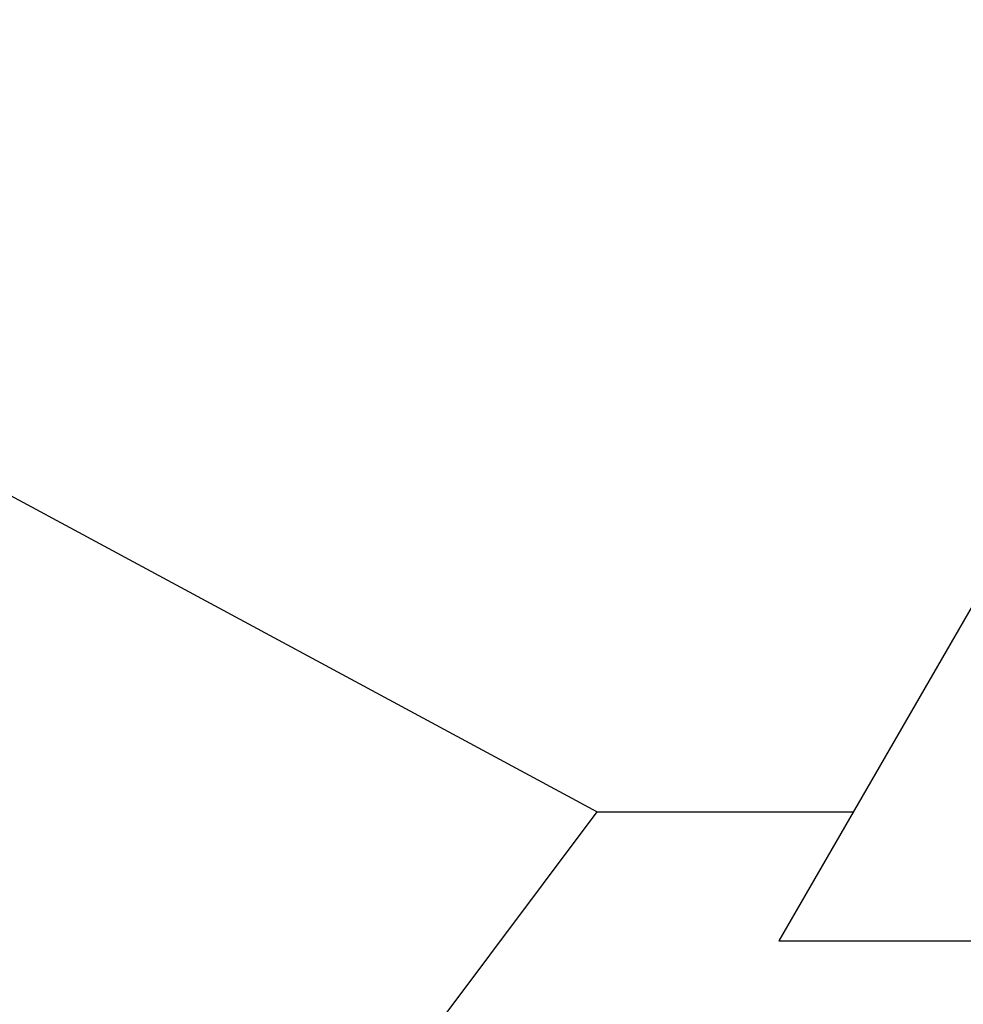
# Model space of a CAD drawing. Header units: inches. Extents: x 0 to 34, y 0 to 22.
# Tile 110 of 116: x 19.226 to 19.889, y 18.955 to 19.647. Entities that reach past the tile are written whole.
import ezdxf

# ---------------------------------------------------------------- set-up
doc = ezdxf.new("R2010")
doc.units = ezdxf.units.IN
doc.header["$LTSCALE"] = 1.87
doc.header["$MEASUREMENT"] = 0
doc.layers.get('0').update_dxf_attribs({"linetype": 'CONTINUOUS'})
doc.layers.add('DETAIL', color=7, linetype='CONTINUOUS')
doc.styles.get("Standard").update_dxf_attribs({"font": 'txt', "width": 0.8})
doc.dimstyles.get("Standard").update_dxf_attribs({"dimtxt": 0.125, "dimasz": 0.18, "dimexe": 0.125, "dimexo": 0.0625, "dimgap": 0.09, "dimtad": 0, "dimtih": 1, "dimtoh": 1, "dimzin": 4, "dimdsep": 46, "dimtxsty": 'STANDARD', "dimblk": '_FILLED', "dimblk1": '_FILLED', "dimblk2": '_FILLED', "dimcen": 0.09, "dimazin": 1, "dimtol": 1, "dimtp": 0.02, "dimtm": 0.02, "dimtfac": 1, "dimtofl": 0, "dimtmove": 0, "dimatfit": 3, "dimldrblk": '_FILLED', "dimfxl": 1, "dimtolj": 1, "dimtzin": 4, "dimarcsym": 0})

# ---------------------------------------------------------------- blocks, each defined once
blk = doc.blocks.new('_FILLED')
at = {"color": 0, "linetype": 'BYBLOCK'}
blk.add_solid([(0, 0), (-1, 0.1736), (-1, -0.1736)], dxfattribs=at)
blk = doc.blocks.new('FLAG_TRIANGLE_BL7', base_point=(20.42778, 19.18665))
at = {"layer": 'DETAIL', "color": 2, "linetype": 'CONTINUOUS'}
for p, q in [((19.97554, 19.37397), (19.75924, 18.99934)), ((19.63169, 19.09014), (19.81169, 19.09014)), ((19.75924, 18.99934), (20.19184, 18.99934))]:
    blk.add_line(p, q, dxfattribs=at)

msp = doc.modelspace()

# ---------------------------------------------------------------- block references
at = {"layer": 'DETAIL', "color": 2, "linetype": 'CONTINUOUS'}
msp.add_blockref('FLAG_TRIANGLE_BL7', (20.42778, 19.18665), dxfattribs=at)

# ---------------------------------------------------------------- leaders
for points in [[(18.76564, 19.55715), (19.63169, 19.09014)], [(18.90628, 18.12056), (19.63169, 19.09014)]]:
    msp.add_leader(points, dimstyle='STANDARD', override={"dimtad": 0, "dimldrblk": 'DOT'}, dxfattribs=at)

doc.saveas('drawing.dxf')
